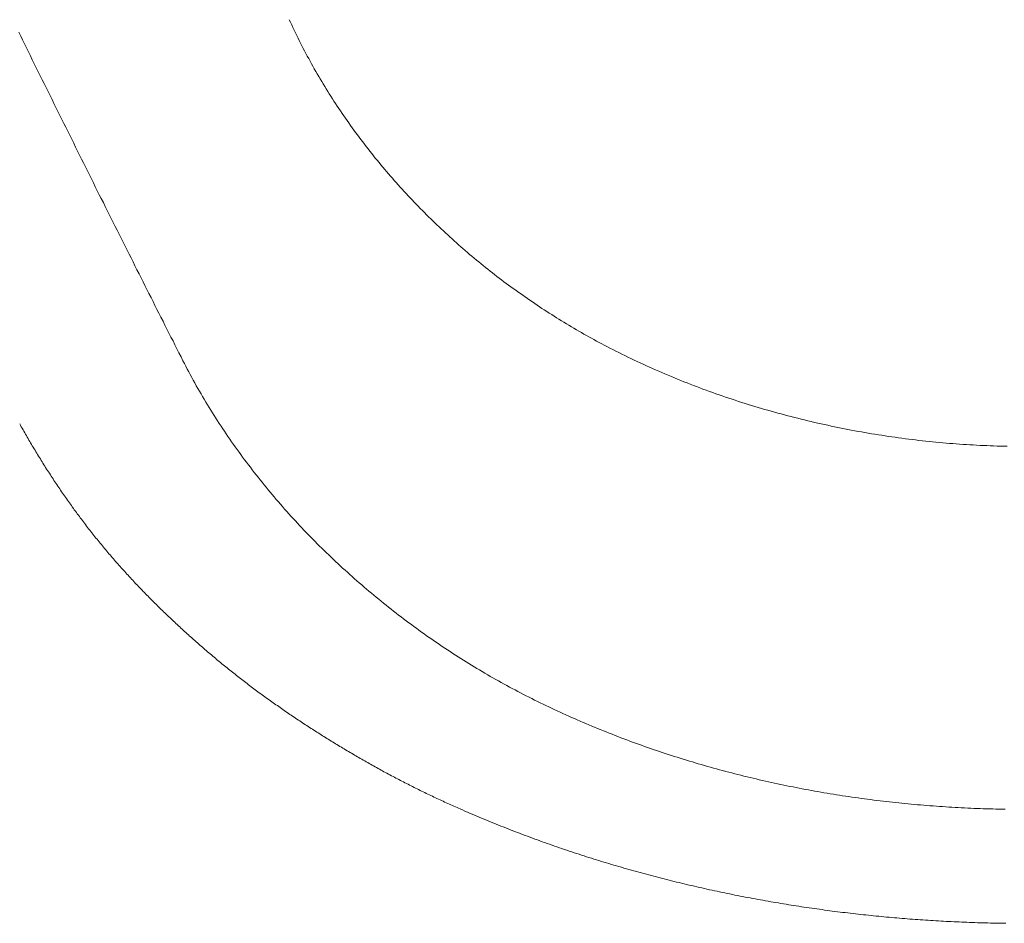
# Model space of a CAD drawing. Header units: millimetres. Extents: x -2274 to 12297, y -16157 to 26321.
# Tile 232 of 256: x -492 to -485, y -857 to -851. Entities that reach past the tile are written whole.
import ezdxf

# ---------------------------------------------------------------- set-up
doc = ezdxf.new("R2010")
doc.units = ezdxf.units.MM

msp = doc.modelspace()

# ---------------------------------------------------------------- linework, layer by layer
at = {"color": 253, "lineweight": 13}
for points in [[(-487.8695, -853.1837, 0), (-487.8865, -853.1748, 0), (-487.9025, -853.1658, 0), (-487.9195, -853.1568, 0), (-487.9365, -853.1477, 0), (-487.9535, -853.1385, 0), (-487.9705, -853.1293, 0), (-487.9865, -853.1201, 0), (-488.0035, -853.1107, 0), (-488.0205, -853.1013, 0), (-488.0365, -853.0919, 0), (-488.0535, -853.0823, 0), (-488.0695, -853.0728, 0), (-488.0865, -853.0631, 0), (-488.1025, -853.0534, 0), (-488.1195, -853.0437, 0), (-488.1355, -853.0338, 0), (-488.1515, -853.0239, 0), (-488.1685, -853.014, 0), (-488.1845, -853.004, 0), (-488.2005, -852.9939, 0), (-488.2165, -852.9837, 0), (-488.2325, -852.9735, 0), (-488.2495, -852.9632, 0), (-488.2655, -852.9529, 0), (-488.2815, -852.9425, 0), (-488.2975, -852.9321, 0), (-488.3135, -852.9215, 0), (-488.3295, -852.9109, 0), (-488.3445, -852.9003, 0), (-488.3605, -852.8896, 0), (-488.3765, -852.8788, 0), (-488.3925, -852.8679, 0), (-488.4085, -852.857, 0), (-488.4235, -852.846, 0), (-488.4395, -852.835, 0), (-488.4555, -852.8239, 0), (-488.4705, -852.8127, 0), (-488.4865, -852.8015, 0), (-488.5015, -852.7902, 0), (-488.5175, -852.7788, 0), (-488.5325, -852.7674, 0), (-488.5485, -852.7559, 0), (-488.5635, -852.7443, 0), (-488.5785, -852.7327, 0), (-488.5945, -852.721, 0), (-488.6095, -852.7092, 0), (-488.6245, -852.6974, 0), (-488.6395, -852.6855, 0), (-488.6545, -852.6735, 0), (-488.6695, -852.6615, 0), (-488.6845, -852.6494, 0), (-488.6995, -852.6372, 0), (-488.7145, -852.625, 0), (-488.7295, -852.6128, 0), (-488.7445, -852.6004, 0), (-488.7595, -852.588, 0), (-488.7745, -852.5756, 0), (-488.7885, -852.563, 0), (-488.8035, -852.5504, 0), (-488.8185, -852.5378, 0), (-488.8325, -852.5251, 0), (-488.8475, -852.5123, 0), (-488.8615, -852.4995, 0), (-488.8765, -852.4866, 0), (-488.8905, -852.4736, 0), (-488.9055, -852.4606, 0), (-488.9195, -852.4476, 0), (-488.9335, -852.4344, 0), (-488.9475, -852.4212, 0), (-488.9615, -852.408, 0), (-488.9755, -852.3947, 0), (-488.9905, -852.3813, 0), (-489.0045, -852.3679, 0), (-489.0175, -852.3544, 0), (-489.0315, -852.3409, 0), (-489.0455, -852.3273, 0), (-489.0595, -852.3136, 0), (-489.0735, -852.2999, 0), (-489.0865, -852.2862, 0), (-489.1005, -852.2723, 0), (-489.1135, -852.2585, 0), (-489.1275, -852.2445, 0), (-489.1405, -852.2305, 0), (-489.1545, -852.2165, 0), (-489.1675, -852.2024, 0), (-489.1805, -852.1883, 0), (-489.1945, -852.174, 0), (-489.2075, -852.1598, 0), (-489.2205, -852.1455, 0), (-489.2335, -852.1311, 0), (-489.2465, -852.1167, 0), (-489.2595, -852.1022, 0), (-489.2725, -852.0877, 0), (-489.2845, -852.0731, 0), (-489.2975, -852.0585, 0), (-489.3105, -852.0438, 0), (-489.3225, -852.0291, 0), (-489.3355, -852.0143, 0), (-489.3475, -851.9995, 0), (-489.3605, -851.9846, 0), (-489.3725, -851.9696, 0), (-489.3855, -851.9547, 0), (-489.3975, -851.9396, 0), (-489.4095, -851.9245, 0), (-489.4215, -851.9094, 0), (-489.4335, -851.8942, 0), (-489.4455, -851.879, 0), (-489.4575, -851.8637, 0), (-489.4695, -851.8484, 0), (-489.4805, -851.833, 0), (-489.4925, -851.8176, 0), (-489.5045, -851.8021, 0), (-489.5155, -851.7866, 0), (-489.5275, -851.771, 0), (-489.5385, -851.7554, 0), (-489.5505, -851.7397, 0), (-489.5615, -851.724, 0), (-489.5725, -851.7083, 0), (-489.5835, -851.6925, 0), (-489.5945, -851.6767, 0), (-489.6055, -851.6608, 0), (-489.6165, -851.6448, 0), (-489.6275, -851.6289, 0), (-489.6385, -851.6128, 0), (-489.6485, -851.5968, 0), (-489.6595, -851.5807, 0), (-489.6705, -851.5645, 0), (-489.6805, -851.5483, 0), (-489.6905, -851.5321, 0), (-489.7015, -851.5158, 0), (-489.7115, -851.4995, 0), (-489.7215, -851.4831, 0), (-489.7315, -851.4667, 0), (-489.7415, -851.4503, 0), (-489.7515, -851.4338, 0), (-489.7615, -851.4172, 0), (-489.7715, -851.4007, 0), (-489.7805, -851.3841, 0), (-489.7905, -851.3674, 0), (-489.8005, -851.3507, 0), (-489.8095, -851.334, 0), (-489.8185, -851.3172, 0), (-489.8285, -851.3004, 0), (-489.8375, -851.2836, 0), (-489.8465, -851.2667, 0), (-489.8555, -851.2498, 0), (-489.8645, -851.2328, 0), (-489.8735, -851.2158, 0), (-489.8825, -851.1988, 0), (-489.8905, -851.1817, 0), (-489.8995, -851.1646, 0), (-489.9075, -851.1474, 0), (-489.9165, -851.1302, 0), (-489.9245, -851.113, 0), (-489.9325, -851.0958, 0), (-489.9415, -851.0785, 0), (-489.9495, -851.0611, 0), (-489.9575, -851.0438, 0), (-489.9655, -851.0264, 0)], [(-491.7525, -851.1079, 0), (-491.7395, -851.1342, 0), (-491.7265, -851.1604, 0), (-491.7135, -851.1866, 0), (-491.7005, -851.2128, 0), (-491.6875, -851.2391, 0), (-491.6745, -851.2653, 0), (-491.6625, -851.2915, 0), (-491.6495, -851.3177, 0), (-491.6365, -851.3439, 0), (-491.6235, -851.3701, 0), (-491.6105, -851.3963, 0), (-491.5975, -851.4225, 0), (-491.5845, -851.4487, 0), (-491.5715, -851.4749, 0), (-491.5585, -851.5011, 0), (-491.5455, -851.5273, 0), (-491.5325, -851.5535, 0), (-491.5195, -851.5797, 0), (-491.5065, -851.6059, 0), (-491.4935, -851.6321, 0), (-491.4805, -851.6583, 0), (-491.4675, -851.6844, 0), (-491.4545, -851.7106, 0), (-491.4415, -851.7368, 0), (-491.4285, -851.763, 0), (-491.4155, -851.7892, 0), (-491.4025, -851.8153, 0), (-491.3895, -851.8415, 0), (-491.3765, -851.8677, 0), (-491.3635, -851.8938, 0), (-491.3505, -851.92, 0), (-491.3375, -851.9461, 0), (-491.3245, -851.9723, 0), (-491.3115, -851.9985, 0), (-491.2985, -852.0246, 0), (-491.2855, -852.0508, 0), (-491.2725, -852.0769, 0), (-491.2595, -852.1031, 0), (-491.2465, -852.1292, 0), (-491.2335, -852.1554, 0), (-491.2205, -852.1815, 0), (-491.2075, -852.2076, 0), (-491.1935, -852.2338, 0), (-491.1805, -852.2599, 0), (-491.1675, -852.286, 0), (-491.1545, -852.3122, 0), (-491.1415, -852.3383, 0), (-491.1285, -852.3644, 0), (-491.1155, -852.3906, 0), (-491.1025, -852.4167, 0), (-491.0895, -852.4428, 0), (-491.0765, -852.4689, 0), (-491.0625, -852.495, 0), (-491.0495, -852.5212, 0), (-491.0365, -852.5473, 0), (-491.0235, -852.5734, 0), (-491.0105, -852.5995, 0), (-490.9975, -852.6256, 0), (-490.9845, -852.6517, 0), (-490.9715, -852.6778, 0), (-490.9575, -852.7039, 0), (-490.9445, -852.73, 0), (-490.9315, -852.7561, 0), (-490.9185, -852.7822, 0), (-490.9055, -852.8083, 0), (-490.8925, -852.8344, 0), (-490.8785, -852.8605, 0), (-490.8655, -852.8866, 0), (-490.8525, -852.9127, 0), (-490.8395, -852.9387, 0), (-490.8265, -852.9648, 0), (-490.8135, -852.9909, 0), (-490.7995, -853.017, 0), (-490.7865, -853.0431, 0), (-490.7735, -853.0691, 0), (-490.7605, -853.0952, 0), (-490.7475, -853.1213, 0), (-490.7335, -853.1474, 0), (-490.7205, -853.1734, 0), (-490.7075, -853.1995, 0), (-490.6945, -853.2256, 0), (-490.6805, -853.2516, 0), (-490.6675, -853.2777, 0)], [(-485.2245, -853.8423, 0), (-485.2465, -853.8418, 0), (-485.2695, -853.8413, 0), (-485.2915, -853.8407, 0), (-485.3145, -853.84, 0), (-485.3365, -853.8392, 0), (-485.3585, -853.8383, 0), (-485.3815, -853.8373, 0), (-485.4035, -853.8363, 0), (-485.4265, -853.8352, 0), (-485.4485, -853.834, 0), (-485.4705, -853.8327, 0), (-485.4935, -853.8313, 0), (-485.5155, -853.8298, 0), (-485.5385, -853.8283, 0), (-485.5605, -853.8267, 0), (-485.5835, -853.825, 0), (-485.6055, -853.8232, 0), (-485.6275, -853.8213, 0), (-485.6505, -853.8194, 0), (-485.6725, -853.8173, 0), (-485.6955, -853.8152, 0), (-485.7175, -853.813, 0), (-485.7405, -853.8108, 0), (-485.7625, -853.8084, 0), (-485.7845, -853.8059, 0), (-485.8075, -853.8034, 0), (-485.8295, -853.8008, 0), (-485.8525, -853.7981, 0), (-485.8745, -853.7953, 0), (-485.8965, -853.7925, 0), (-485.9195, -853.7895, 0), (-485.9415, -853.7865, 0), (-485.9645, -853.7834, 0), (-485.9865, -853.7802, 0), (-486.0085, -853.777, 0), (-486.0315, -853.7736, 0), (-486.0535, -853.7702, 0), (-486.0755, -853.7667, 0), (-486.0985, -853.7631, 0), (-486.1205, -853.7594, 0), (-486.1425, -853.7557, 0), (-486.1655, -853.7518, 0), (-486.1875, -853.7479, 0), (-486.2095, -853.7439, 0), (-486.2315, -853.7398, 0), (-486.2545, -853.7356, 0), (-486.2765, -853.7314, 0), (-486.2985, -853.7271, 0), (-486.3205, -853.7227, 0), (-486.3425, -853.7182, 0), (-486.3655, -853.7136, 0), (-486.3875, -853.7089, 0), (-486.4095, -853.7042, 0), (-486.4315, -853.6994, 0), (-486.4535, -853.6945, 0), (-486.4755, -853.6895, 0), (-486.4975, -853.6845, 0), (-486.5195, -853.6793, 0), (-486.5415, -853.6741, 0), (-486.5635, -853.6688, 0), (-486.5855, -853.6634, 0), (-486.6075, -853.6579, 0), (-486.6295, -853.6524, 0), (-486.6515, -853.6468, 0), (-486.6735, -853.6411, 0), (-486.6955, -853.6353, 0), (-486.7175, -853.6294, 0), (-486.7395, -853.6235, 0), (-486.7605, -853.6174, 0), (-486.7825, -853.6113, 0), (-486.8045, -853.6051, 0), (-486.8265, -853.5989, 0), (-486.8475, -853.5925, 0), (-486.8695, -853.5861, 0), (-486.8915, -853.5796, 0), (-486.9125, -853.573, 0), (-486.9345, -853.5663, 0), (-486.9555, -853.5596, 0), (-486.9775, -853.5527, 0), (-486.9995, -853.5458, 0), (-487.0205, -853.5388, 0), (-487.0415, -853.5318, 0), (-487.0635, -853.5246, 0), (-487.0845, -853.5174, 0), (-487.1065, -853.5101, 0), (-487.1275, -853.5027, 0), (-487.1485, -853.4952, 0), (-487.1695, -853.4876, 0), (-487.1915, -853.48, 0), (-487.2125, -853.4723, 0), (-487.2335, -853.4645, 0), (-487.2545, -853.4566, 0), (-487.2755, -853.4487, 0), (-487.2965, -853.4407, 0), (-487.3175, -853.4325, 0), (-487.3385, -853.4244, 0), (-487.3595, -853.4161, 0), (-487.3805, -853.4077, 0), (-487.4015, -853.3993, 0), (-487.4225, -853.3908, 0), (-487.4425, -853.3822, 0), (-487.4635, -853.3736, 0), (-487.4845, -853.3648, 0), (-487.5055, -853.356, 0), (-487.5255, -853.3471, 0), (-487.5465, -853.3381, 0), (-487.5665, -853.329, 0), (-487.5875, -853.3199, 0), (-487.6075, -853.3107, 0), (-487.6285, -853.3014, 0), (-487.6485, -853.292, 0), (-487.6685, -853.2826, 0), (-487.6885, -853.273, 0), (-487.7095, -853.2634, 0), (-487.7295, -853.2537, 0), (-487.7495, -853.2439, 0), (-487.7695, -853.2341, 0), (-487.7895, -853.2242, 0), (-487.8095, -853.2142, 0), (-487.8295, -853.2041, 0), (-487.8495, -853.1939, 0), (-487.8695, -853.1837, 0)], [(-488.3085, -855.536, 0), (-488.3275, -855.5269, 0), (-488.3455, -855.5177, 0), (-488.3645, -855.5084, 0), (-488.3825, -855.4991, 0), (-488.4015, -855.4897, 0), (-488.4195, -855.4803, 0), (-488.4385, -855.4707, 0), (-488.4565, -855.4611, 0), (-488.4745, -855.4514, 0), (-488.4935, -855.4417, 0), (-488.5115, -855.4319, 0), (-488.5295, -855.422, 0), (-488.5475, -855.412, 0), (-488.5655, -855.402, 0), (-488.5835, -855.3919, 0), (-488.6025, -855.3817, 0), (-488.6205, -855.3715, 0), (-488.6385, -855.3612, 0), (-488.6555, -855.3508, 0), (-488.6735, -855.3403, 0), (-488.6915, -855.3298, 0), (-488.7095, -855.3192, 0), (-488.7275, -855.3086, 0), (-488.7455, -855.2978, 0), (-488.7625, -855.287, 0), (-488.7805, -855.2762, 0), (-488.7985, -855.2652, 0), (-488.8155, -855.2542, 0), (-488.8335, -855.2432, 0), (-488.8505, -855.232, 0), (-488.8685, -855.2208, 0), (-488.8855, -855.2095, 0), (-488.9035, -855.1982, 0), (-488.9205, -855.1867, 0), (-488.9375, -855.1752, 0), (-488.9555, -855.1637, 0), (-488.9725, -855.1521, 0), (-488.9895, -855.1404, 0), (-489.0065, -855.1286, 0), (-489.0245, -855.1168, 0), (-489.0415, -855.1049, 0), (-489.0585, -855.0929, 0), (-489.0755, -855.0808, 0), (-489.0925, -855.0687, 0), (-489.1095, -855.0565, 0), (-489.1265, -855.0443, 0), (-489.1435, -855.032, 0), (-489.1595, -855.0196, 0), (-489.1765, -855.0071, 0), (-489.1935, -854.9946, 0), (-489.2105, -854.982, 0), (-489.2265, -854.9694, 0), (-489.2435, -854.9567, 0), (-489.2605, -854.9439, 0), (-489.2765, -854.931, 0), (-489.2935, -854.9181, 0), (-489.3095, -854.9051, 0), (-489.3255, -854.8921, 0), (-489.3425, -854.879, 0), (-489.3585, -854.8658, 0), (-489.3745, -854.8525, 0), (-489.3915, -854.8392, 0), (-489.4075, -854.8259, 0), (-489.4235, -854.8124, 0), (-489.4395, -854.7989, 0), (-489.4555, -854.7854, 0), (-489.4715, -854.7717, 0), (-489.4875, -854.758, 0), (-489.5035, -854.7443, 0), (-489.5195, -854.7305, 0), (-489.5345, -854.7166, 0), (-489.5505, -854.7026, 0), (-489.5665, -854.6886, 0), (-489.5815, -854.6746, 0), (-489.5975, -854.6604, 0), (-489.6135, -854.6463, 0), (-489.6285, -854.632, 0), (-489.6435, -854.6177, 0), (-489.6595, -854.6033, 0), (-489.6745, -854.5889, 0), (-489.6895, -854.5744, 0), (-489.7045, -854.5598, 0), (-489.7205, -854.5452, 0), (-489.7355, -854.5306, 0), (-489.7505, -854.5158, 0), (-489.7655, -854.501, 0), (-489.7805, -854.4862, 0), (-489.7945, -854.4713, 0), (-489.8095, -854.4563, 0), (-489.8245, -854.4413, 0), (-489.8395, -854.4262, 0), (-489.8535, -854.4111, 0), (-489.8685, -854.3959, 0), (-489.8825, -854.3806, 0), (-489.8975, -854.3653, 0), (-489.9115, -854.35, 0), (-489.9255, -854.3345, 0), (-489.9395, -854.3191, 0), (-489.9545, -854.3035, 0), (-489.9685, -854.2879, 0), (-489.9825, -854.2723, 0), (-489.9965, -854.2566, 0), (-490.0105, -854.2408, 0), (-490.0235, -854.225, 0), (-490.0375, -854.2091, 0), (-490.0515, -854.1932, 0), (-490.0645, -854.1772, 0), (-490.0785, -854.1612, 0), (-490.0915, -854.1451, 0), (-490.1055, -854.129, 0), (-490.1185, -854.1128, 0), (-490.1315, -854.0966, 0), (-490.1455, -854.0803, 0), (-490.1585, -854.0639, 0), (-490.1715, -854.0475, 0), (-490.1845, -854.0311, 0), (-490.1975, -854.0146, 0), (-490.2105, -853.998, 0), (-490.2225, -853.9814, 0), (-490.2355, -853.9648, 0), (-490.2485, -853.948, 0), (-490.2605, -853.9313, 0), (-490.2735, -853.9145, 0), (-490.2855, -853.8976, 0), (-490.2975, -853.8807, 0), (-490.3105, -853.8637, 0), (-490.3225, -853.8467, 0), (-490.3345, -853.8297, 0), (-490.3465, -853.8126, 0), (-490.3585, -853.7954, 0), (-490.3705, -853.7782, 0), (-490.3815, -853.761, 0), (-490.3935, -853.7437, 0), (-490.4055, -853.7263, 0), (-490.4165, -853.7089, 0), (-490.4285, -853.6915, 0), (-490.4395, -853.674, 0), (-490.4505, -853.6564, 0), (-490.4625, -853.6389, 0), (-490.4735, -853.6212, 0), (-490.4845, -853.6035, 0), (-490.4955, -853.5858, 0), (-490.5055, -853.5681, 0), (-490.5165, -853.5502, 0), (-490.5275, -853.5324, 0), (-490.5385, -853.5145, 0), (-490.5485, -853.4965, 0), (-490.5585, -853.4785, 0), (-490.5695, -853.4605, 0), (-490.5795, -853.4424, 0), (-490.5895, -853.4243, 0), (-490.5995, -853.4061, 0), (-490.6095, -853.3879, 0), (-490.6195, -853.3696, 0), (-490.6295, -853.3513, 0), (-490.6395, -853.333, 0), (-490.6485, -853.3146, 0), (-490.6585, -853.2962, 0), (-490.6675, -853.2777, 0)], [(-491.7455, -853.6941, 0), (-491.7405, -853.7039, 0), (-491.7355, -853.7137, 0), (-491.7295, -853.7234, 0), (-491.7235, -853.7332, 0), (-491.7185, -853.7429, 0), (-491.7125, -853.7527, 0), (-491.7075, -853.7624, 0), (-491.7015, -853.7721, 0), (-491.6965, -853.7818, 0), (-491.6905, -853.7915, 0), (-491.6845, -853.8012, 0), (-491.6795, -853.8108, 0), (-491.6735, -853.8205, 0), (-491.6675, -853.8302, 0), (-491.6625, -853.8398, 0), (-491.6565, -853.8494, 0), (-491.6505, -853.8591, 0), (-491.6445, -853.8687, 0), (-491.6395, -853.8783, 0), (-491.6335, -853.8878, 0), (-491.6275, -853.8974, 0), (-491.6215, -853.907, 0), (-491.6155, -853.9165, 0), (-491.6095, -853.9261, 0), (-491.6035, -853.9356, 0), (-491.5985, -853.9451, 0), (-491.5925, -853.9546, 0), (-491.5865, -853.9641, 0), (-491.5805, -853.9736, 0), (-491.5745, -853.9831, 0), (-491.5685, -853.9926, 0), (-491.5625, -854.002, 0), (-491.5565, -854.0114, 0), (-491.5495, -854.0209, 0), (-491.5435, -854.0303, 0), (-491.5375, -854.0397, 0), (-491.5315, -854.0491, 0), (-491.5255, -854.0584, 0), (-491.5195, -854.0678, 0), (-491.5135, -854.0771, 0), (-491.5065, -854.0865, 0), (-491.5005, -854.0958, 0), (-491.4945, -854.1051, 0), (-491.4885, -854.1144, 0), (-491.4815, -854.1237, 0), (-491.4755, -854.133, 0), (-491.4695, -854.1422, 0), (-491.4625, -854.1514, 0), (-491.4565, -854.1607, 0), (-491.4505, -854.1699, 0), (-491.4435, -854.1791, 0), (-491.4375, -854.1883, 0), (-491.4305, -854.1974, 0), (-491.4245, -854.2066, 0), (-491.4175, -854.2157, 0), (-491.4115, -854.2249, 0), (-491.4045, -854.234, 0), (-491.3985, -854.2431, 0), (-491.3915, -854.2522, 0), (-491.3855, -854.2612, 0), (-491.3785, -854.2703, 0), (-491.3715, -854.2793, 0), (-491.3655, -854.2883, 0), (-491.3585, -854.2973, 0), (-491.3515, -854.3063, 0), (-491.3455, -854.3153, 0), (-491.3385, -854.3243, 0), (-491.3315, -854.3332, 0), (-491.3245, -854.3421, 0), (-491.3185, -854.351, 0), (-491.3115, -854.3599, 0), (-491.3045, -854.3688, 0), (-491.2975, -854.3777, 0), (-491.2905, -854.3865, 0), (-491.2835, -854.3954, 0), (-491.2765, -854.4042, 0), (-491.2695, -854.413, 0), (-491.2635, -854.4218, 0), (-491.2565, -854.4305, 0), (-491.2495, -854.4393, 0), (-491.2425, -854.448, 0), (-491.2345, -854.4567, 0), (-491.2275, -854.4654, 0), (-491.2205, -854.4741, 0), (-491.2135, -854.4828, 0), (-491.2065, -854.4914, 0), (-491.1995, -854.5001, 0), (-491.1925, -854.5087, 0), (-491.1855, -854.5173, 0), (-491.1775, -854.5259, 0), (-491.1705, -854.5345, 0), (-491.1635, -854.543, 0), (-491.1565, -854.5516, 0), (-491.1485, -854.5601, 0), (-491.1415, -854.5686, 0), (-491.1345, -854.5771, 0), (-491.1265, -854.5856, 0), (-491.1195, -854.5941, 0), (-491.1125, -854.6025, 0), (-491.1045, -854.6109, 0), (-491.0975, -854.6193, 0), (-491.0905, -854.6277, 0), (-491.0825, -854.6361, 0), (-491.0755, -854.6445, 0), (-491.0675, -854.6528, 0), (-491.0605, -854.6612, 0), (-491.0525, -854.6695, 0), (-491.0455, -854.6778, 0), (-491.0375, -854.6861, 0), (-491.0305, -854.6944, 0), (-491.0225, -854.7026, 0), (-491.0145, -854.7108, 0), (-491.0075, -854.7191, 0), (-490.9995, -854.7273, 0), (-490.9915, -854.7355, 0), (-490.9845, -854.7436, 0), (-490.9765, -854.7518, 0), (-490.9685, -854.7599, 0), (-490.9615, -854.7681, 0), (-490.9535, -854.7762, 0), (-490.9455, -854.7843, 0), (-490.9375, -854.7923, 0), (-490.9305, -854.8004, 0), (-490.9225, -854.8084, 0), (-490.9145, -854.8165, 0), (-490.9065, -854.8245, 0), (-490.8985, -854.8325, 0), (-490.8905, -854.8404, 0), (-490.8835, -854.8484, 0), (-490.8755, -854.8564, 0), (-490.8675, -854.8643, 0), (-490.8595, -854.8722, 0), (-490.8515, -854.8801, 0), (-490.8435, -854.888, 0), (-490.8355, -854.8959, 0), (-490.8275, -854.9037, 0), (-490.8195, -854.9115, 0), (-490.8115, -854.9194, 0), (-490.8035, -854.9272, 0), (-490.7955, -854.935, 0), (-490.7875, -854.9427, 0), (-490.7795, -854.9505, 0), (-490.7715, -854.9582, 0), (-490.7635, -854.966, 0), (-490.7545, -854.9737, 0), (-490.7465, -854.9814, 0), (-490.7385, -854.9891, 0), (-490.7305, -854.9967, 0), (-490.7225, -855.0044, 0), (-490.7145, -855.012, 0), (-490.7055, -855.0196, 0), (-490.6975, -855.0273, 0), (-490.6895, -855.0349, 0), (-490.6815, -855.0424, 0), (-490.6725, -855.05, 0), (-490.6645, -855.0576, 0), (-490.6565, -855.0651, 0), (-490.6485, -855.0726, 0), (-490.6395, -855.0801, 0), (-490.6315, -855.0876, 0), (-490.6235, -855.0951, 0), (-490.6145, -855.1026, 0), (-490.6065, -855.1101, 0), (-490.5985, -855.1175, 0), (-490.5895, -855.1249, 0), (-490.5815, -855.1324, 0), (-490.5725, -855.1398, 0), (-490.5645, -855.1472, 0), (-490.5565, -855.1545, 0), (-490.5475, -855.1619, 0), (-490.5395, -855.1692, 0), (-490.5305, -855.1766, 0), (-490.5225, -855.1839, 0), (-490.5135, -855.1912, 0), (-490.5055, -855.1985, 0), (-490.4965, -855.2057, 0), (-490.4885, -855.213, 0), (-490.4795, -855.2202, 0), (-490.4715, -855.2275, 0), (-490.4625, -855.2347, 0), (-490.4535, -855.2419, 0), (-490.4455, -855.249, 0), (-490.4365, -855.2562, 0), (-490.4285, -855.2633, 0), (-490.4195, -855.2705, 0), (-490.4105, -855.2776, 0), (-490.4025, -855.2847, 0), (-490.3935, -855.2918, 0), (-490.3845, -855.2988, 0), (-490.3755, -855.3059, 0), (-490.3675, -855.3129, 0), (-490.3585, -855.3199, 0), (-490.3495, -855.3269, 0), (-490.3415, -855.3339, 0), (-490.3325, -855.3408, 0), (-490.3235, -855.3478, 0), (-490.3145, -855.3547, 0), (-490.3055, -855.3616, 0), (-490.2975, -855.3685, 0), (-490.2885, -855.3754, 0), (-490.2795, -855.3822, 0), (-490.2705, -855.3891, 0), (-490.2615, -855.3959, 0), (-490.2525, -855.4027, 0), (-490.2435, -855.4095, 0), (-490.2345, -855.4163, 0), (-490.2255, -855.423, 0), (-490.2165, -855.4298, 0), (-490.2075, -855.4365, 0), (-490.1995, -855.4432, 0), (-490.1905, -855.4499, 0), (-490.1815, -855.4566, 0), (-490.1725, -855.4632, 0), (-490.1635, -855.4699, 0), (-490.1535, -855.4765, 0), (-490.1445, -855.4831, 0), (-490.1355, -855.4897, 0), (-490.1265, -855.4963, 0), (-490.1175, -855.5029, 0), (-490.1085, -855.5094, 0), (-490.0995, -855.5159, 0), (-490.0905, -855.5224, 0), (-490.0815, -855.5289, 0), (-490.0725, -855.5354, 0), (-490.0635, -855.5419, 0), (-490.0535, -855.5484, 0), (-490.0445, -855.5548, 0), (-490.0355, -855.5612, 0), (-490.0265, -855.5676, 0), (-490.0175, -855.574, 0), (-490.0075, -855.5804, 0), (-489.9985, -855.5868, 0), (-489.9895, -855.5931, 0), (-489.9805, -855.5994, 0), (-489.9705, -855.6058, 0), (-489.9615, -855.6121, 0), (-489.9525, -855.6183, 0), (-489.9435, -855.6246, 0), (-489.9335, -855.6309, 0), (-489.9245, -855.6371, 0), (-489.9155, -855.6433, 0), (-489.9055, -855.6496, 0), (-489.8965, -855.6558, 0), (-489.8875, -855.6619, 0), (-489.8775, -855.6681, 0), (-489.8685, -855.6743, 0), (-489.8595, -855.6804, 0), (-489.8495, -855.6865, 0), (-489.8405, -855.6927, 0), (-489.8315, -855.6988, 0), (-489.8215, -855.7048, 0), (-489.8125, -855.7109, 0), (-489.8025, -855.717, 0), (-489.7935, -855.723, 0), (-489.7835, -855.729, 0), (-489.7745, -855.735, 0), (-489.7645, -855.741, 0), (-489.7555, -855.747, 0), (-489.7465, -855.753, 0), (-489.7365, -855.7589, 0), (-489.7275, -855.7649, 0), (-489.7175, -855.7708, 0), (-489.7085, -855.7767, 0), (-489.6985, -855.7826, 0), (-489.6885, -855.7885, 0), (-489.6795, -855.7943, 0), (-489.6695, -855.8002, 0), (-489.6605, -855.806, 0), (-489.6505, -855.8118, 0), (-489.6415, -855.8177, 0), (-489.6315, -855.8235, 0), (-489.6215, -855.8292, 0), (-489.6125, -855.835, 0), (-489.6025, -855.8407, 0), (-489.5935, -855.8465, 0), (-489.5835, -855.8522, 0), (-489.5735, -855.8579, 0), (-489.5645, -855.8636, 0), (-489.5545, -855.8693, 0), (-489.5445, -855.875, 0), (-489.5355, -855.8806, 0), (-489.5255, -855.8863, 0), (-489.5155, -855.8919, 0), (-489.5065, -855.8975, 0), (-489.4965, -855.9031, 0), (-489.4865, -855.9087, 0), (-489.4775, -855.9142, 0), (-489.4675, -855.9198, 0), (-489.4575, -855.9253, 0), (-489.4475, -855.9308, 0), (-489.4385, -855.9363, 0), (-489.4285, -855.9418, 0), (-489.4185, -855.9473, 0), (-489.4085, -855.9528, 0), (-489.3995, -855.9582, 0), (-489.3895, -855.9637, 0), (-489.3795, -855.9691, 0), (-489.3695, -855.9745, 0), (-489.3595, -855.9799, 0), (-489.3495, -855.9852, 0), (-489.3405, -855.9906, 0), (-489.3305, -855.9959, 0), (-489.3205, -856.0012, 0), (-489.3105, -856.0066, 0), (-489.3005, -856.0118, 0), (-489.2905, -856.0171, 0), (-489.2805, -856.0224, 0), (-489.2715, -856.0276, 0), (-489.2615, -856.0328, 0), (-489.2515, -856.038, 0), (-489.2415, -856.0432, 0), (-489.2315, -856.0484, 0), (-489.2215, -856.0536, 0), (-489.2115, -856.0587, 0), (-489.2015, -856.0638, 0), (-489.1915, -856.0689, 0), (-489.1815, -856.074, 0), (-489.1715, -856.0791, 0), (-489.1615, -856.0842, 0), (-489.1515, -856.0892, 0), (-489.1415, -856.0942, 0), (-489.1315, -856.0992, 0), (-489.1215, -856.1042, 0), (-489.1115, -856.1092, 0), (-489.1015, -856.1141, 0), (-489.0915, -856.1191, 0), (-489.0815, -856.124, 0), (-489.0715, -856.1289, 0), (-489.0615, -856.1338, 0), (-489.0505, -856.1386, 0), (-489.0405, -856.1435, 0), (-489.0305, -856.1483, 0), (-489.0205, -856.1531, 0), (-489.0105, -856.1579, 0), (-489.0005, -856.1627, 0), (-488.9905, -856.1674, 0), (-488.9805, -856.1722, 0), (-488.9695, -856.1769, 0), (-488.9595, -856.1816, 0), (-488.9495, -856.1863, 0), (-488.9395, -856.1909, 0), (-488.9295, -856.1956, 0), (-488.9185, -856.2002, 0), (-488.9085, -856.2048, 0), (-488.8985, -856.2094, 0), (-488.8885, -856.2139, 0), (-488.8785, -856.2185, 0), (-488.8675, -856.223, 0), (-488.8575, -856.2275, 0), (-488.8475, -856.232, 0), (-488.8375, -856.2365, 0)], [(-488.3085, -855.536, 0), (-488.2895, -855.5451, 0), (-488.2715, -855.554, 0), (-488.2525, -855.5629, 0), (-488.2335, -855.5718, 0), (-488.2155, -855.5806, 0), (-488.1965, -855.5893, 0), (-488.1775, -855.598, 0), (-488.1585, -855.6066, 0), (-488.1395, -855.6152, 0), (-488.1205, -855.6237, 0), (-488.1015, -855.6321, 0), (-488.0825, -855.6405, 0), (-488.0635, -855.6488, 0), (-488.0445, -855.657, 0), (-488.0255, -855.6652, 0), (-488.0065, -855.6734, 0), (-487.9875, -855.6814, 0), (-487.9685, -855.6894, 0), (-487.9495, -855.6974, 0), (-487.9305, -855.7053, 0), (-487.9115, -855.7131, 0), (-487.8915, -855.7209, 0), (-487.8725, -855.7286, 0), (-487.8535, -855.7362, 0), (-487.8335, -855.7438, 0), (-487.8145, -855.7514, 0), (-487.7955, -855.7588, 0), (-487.7755, -855.7663, 0), (-487.7565, -855.7736, 0), (-487.7375, -855.7809, 0), (-487.7175, -855.7881, 0), (-487.6985, -855.7953, 0), (-487.6785, -855.8024, 0), (-487.6595, -855.8095, 0), (-487.6395, -855.8165, 0), (-487.6195, -855.8234, 0), (-487.6005, -855.8303, 0), (-487.5805, -855.8371, 0), (-487.5615, -855.8438, 0), (-487.5415, -855.8505, 0), (-487.5215, -855.8572, 0), (-487.5025, -855.8638, 0), (-487.4825, -855.8703, 0), (-487.4625, -855.8767, 0), (-487.4425, -855.8831, 0), (-487.4235, -855.8895, 0), (-487.4035, -855.8958, 0), (-487.3835, -855.902, 0), (-487.3635, -855.9082, 0), (-487.3435, -855.9143, 0), (-487.3235, -855.9203, 0), (-487.3035, -855.9263, 0), (-487.2845, -855.9323, 0), (-487.2645, -855.9381, 0), (-487.2445, -855.9439, 0), (-487.2245, -855.9497, 0), (-487.2045, -855.9554, 0), (-487.1845, -855.961, 0), (-487.1645, -855.9666, 0), (-487.1445, -855.9722, 0), (-487.1245, -855.9776, 0), (-487.1045, -855.983, 0), (-487.0835, -855.9884, 0), (-487.0635, -855.9937, 0), (-487.0435, -855.9989, 0), (-487.0235, -856.0041, 0), (-487.0035, -856.0092, 0), (-486.9835, -856.0143, 0), (-486.9635, -856.0193, 0), (-486.9425, -856.0242, 0), (-486.9225, -856.0291, 0), (-486.9025, -856.0339, 0), (-486.8825, -856.0387, 0), (-486.8625, -856.0434, 0), (-486.8415, -856.0481, 0), (-486.8215, -856.0527, 0), (-486.8015, -856.0572, 0), (-486.7805, -856.0617, 0), (-486.7605, -856.0661, 0), (-486.7405, -856.0705, 0), (-486.7205, -856.0748, 0), (-486.6995, -856.079, 0), (-486.6795, -856.0832, 0), (-486.6595, -856.0874, 0), (-486.6385, -856.0915, 0), (-486.6185, -856.0955, 0), (-486.5975, -856.0995, 0), (-486.5775, -856.1034, 0), (-486.5575, -856.1072, 0), (-486.5365, -856.111, 0), (-486.5165, -856.1148, 0), (-486.4955, -856.1184, 0), (-486.4755, -856.1221, 0), (-486.4545, -856.1256, 0), (-486.4345, -856.1292, 0), (-486.4135, -856.1326, 0), (-486.3935, -856.136, 0), (-486.3725, -856.1394, 0), (-486.3525, -856.1427, 0), (-486.3315, -856.1459, 0), (-486.3115, -856.1491, 0), (-486.2905, -856.1522, 0), (-486.2705, -856.1553, 0), (-486.2495, -856.1583, 0), (-486.2295, -856.1612, 0), (-486.2085, -856.1641, 0), (-486.1885, -856.167, 0), (-486.1675, -856.1698, 0), (-486.1465, -856.1725, 0), (-486.1265, -856.1752, 0), (-486.1055, -856.1778, 0), (-486.0855, -856.1804, 0), (-486.0645, -856.1829, 0), (-486.0435, -856.1853, 0), (-486.0235, -856.1877, 0), (-486.0025, -856.1901, 0), (-485.9825, -856.1923, 0), (-485.9615, -856.1946, 0), (-485.9405, -856.1968, 0), (-485.9205, -856.1989, 0), (-485.8995, -856.201, 0), (-485.8785, -856.203, 0), (-485.8585, -856.2049, 0), (-485.8375, -856.2068, 0), (-485.8165, -856.2087, 0), (-485.7965, -856.2105, 0), (-485.7755, -856.2122, 0), (-485.7545, -856.2139, 0), (-485.7345, -856.2155, 0), (-485.7135, -856.2171, 0), (-485.6925, -856.2186, 0), (-485.6725, -856.2201, 0), (-485.6515, -856.2215, 0), (-485.6305, -856.2229, 0), (-485.6095, -856.2242, 0), (-485.5895, -856.2254, 0), (-485.5685, -856.2266, 0), (-485.5475, -856.2278, 0), (-485.5275, -856.2289, 0), (-485.5065, -856.2299, 0), (-485.4855, -856.2309, 0), (-485.4655, -856.2318, 0), (-485.4445, -856.2327, 0), (-485.4235, -856.2335, 0), (-485.4025, -856.2343, 0), (-485.3825, -856.235, 0), (-485.3615, -856.2357, 0), (-485.3405, -856.2363, 0), (-485.3205, -856.2368, 0), (-485.2995, -856.2373, 0), (-485.2785, -856.2378, 0), (-485.2575, -856.2382, 0), (-485.2375, -856.2385, 0)], [(-488.8375, -856.2365, 0), (-488.8215, -856.2434, 0), (-488.8055, -856.2503, 0), (-488.7895, -856.2571, 0), (-488.7745, -856.2639, 0), (-488.7585, -856.2707, 0), (-488.7425, -856.2774, 0), (-488.7265, -856.2842, 0), (-488.7115, -856.2908, 0), (-488.6955, -856.2975, 0), (-488.6795, -856.3041, 0), (-488.6635, -856.3107, 0), (-488.6475, -856.3172, 0), (-488.6315, -856.3237, 0), (-488.6155, -856.3302, 0), (-488.5995, -856.3366, 0), (-488.5845, -856.3431, 0), (-488.5685, -856.3494, 0), (-488.5525, -856.3558, 0), (-488.5365, -856.3621, 0), (-488.5205, -856.3684, 0), (-488.5045, -856.3746, 0), (-488.4885, -856.3808, 0), (-488.4725, -856.387, 0), (-488.4565, -856.3932, 0), (-488.4405, -856.3993, 0), (-488.4245, -856.4053, 0), (-488.4085, -856.4114, 0), (-488.3915, -856.4174, 0), (-488.3755, -856.4234, 0), (-488.3595, -856.4293, 0), (-488.3435, -856.4353, 0), (-488.3275, -856.4411, 0), (-488.3115, -856.447, 0), (-488.2955, -856.4528, 0), (-488.2795, -856.4586, 0), (-488.2625, -856.4644, 0), (-488.2465, -856.4701, 0), (-488.2305, -856.4758, 0), (-488.2145, -856.4814, 0), (-488.1985, -856.487, 0), (-488.1815, -856.4926, 0), (-488.1655, -856.4982, 0), (-488.1495, -856.5037, 0), (-488.1335, -856.5092, 0), (-488.1165, -856.5147, 0), (-488.1005, -856.5201, 0), (-488.0845, -856.5255, 0), (-488.0675, -856.5309, 0), (-488.0515, -856.5362, 0), (-488.0355, -856.5415, 0), (-488.0185, -856.5468, 0), (-488.0025, -856.552, 0), (-487.9865, -856.5572, 0), (-487.9695, -856.5624, 0), (-487.9535, -856.5675, 0), (-487.9365, -856.5726, 0), (-487.9205, -856.5777, 0), (-487.9045, -856.5827, 0), (-487.8875, -856.5877, 0), (-487.8715, -856.5927, 0), (-487.8545, -856.5977, 0), (-487.8385, -856.6026, 0), (-487.8215, -856.6075, 0), (-487.8055, -856.6123, 0), (-487.7885, -856.6171, 0), (-487.7725, -856.6219, 0), (-487.7565, -856.6267, 0), (-487.7395, -856.6314, 0), (-487.7235, -856.6361, 0), (-487.7065, -856.6408, 0), (-487.6895, -856.6454, 0), (-487.6735, -856.65, 0), (-487.6565, -856.6545, 0), (-487.6405, -856.6591, 0), (-487.6235, -856.6636, 0), (-487.6075, -856.6681, 0), (-487.5905, -856.6725, 0), (-487.5745, -856.6769, 0), (-487.5575, -856.6813, 0), (-487.5405, -856.6856, 0), (-487.5245, -856.6899, 0), (-487.5075, -856.6942, 0), (-487.4905, -856.6985, 0), (-487.4745, -856.7027, 0), (-487.4575, -856.7069, 0), (-487.4415, -856.711, 0), (-487.4245, -856.7151, 0), (-487.4075, -856.7192, 0), (-487.3915, -856.7233, 0), (-487.3745, -856.7273, 0), (-487.3575, -856.7313, 0), (-487.3415, -856.7353, 0), (-487.3245, -856.7392, 0), (-487.3075, -856.7431, 0), (-487.2905, -856.747, 0), (-487.2745, -856.7508, 0), (-487.2575, -856.7547, 0), (-487.2405, -856.7584, 0), (-487.2245, -856.7622, 0), (-487.2075, -856.7659, 0), (-487.1905, -856.7696, 0), (-487.1735, -856.7733, 0), (-487.1565, -856.7769, 0), (-487.1405, -856.7805, 0), (-487.1235, -856.784, 0), (-487.1065, -856.7876, 0), (-487.0895, -856.7911, 0), (-487.0735, -856.7945, 0), (-487.0565, -856.798, 0), (-487.0395, -856.8014, 0), (-487.0225, -856.8048, 0), (-487.0055, -856.8081, 0), (-486.9885, -856.8114, 0), (-486.9725, -856.8147, 0), (-486.9555, -856.818, 0), (-486.9385, -856.8212, 0), (-486.9215, -856.8244, 0), (-486.9045, -856.8276, 0), (-486.8875, -856.8307, 0), (-486.8705, -856.8338, 0), (-486.8545, -856.8369, 0), (-486.8375, -856.8399, 0), (-486.8205, -856.8429, 0), (-486.8035, -856.8459, 0), (-486.7865, -856.8489, 0), (-486.7695, -856.8518, 0), (-486.7525, -856.8547, 0), (-486.7355, -856.8575, 0), (-486.7185, -856.8604, 0), (-486.7015, -856.8632, 0), (-486.6845, -856.8659, 0), (-486.6675, -856.8687, 0), (-486.6515, -856.8714, 0), (-486.6345, -856.8741, 0), (-486.6175, -856.8767, 0), (-486.6005, -856.8793, 0), (-486.5835, -856.8819, 0), (-486.5665, -856.8845, 0), (-486.5495, -856.887, 0), (-486.5325, -856.8895, 0), (-486.5155, -856.8919, 0), (-486.4985, -856.8944, 0), (-486.4815, -856.8968, 0), (-486.4645, -856.8992, 0), (-486.4475, -856.9015, 0), (-486.4305, -856.9038, 0), (-486.4135, -856.9061, 0), (-486.3965, -856.9083, 0), (-486.3795, -856.9106, 0), (-486.3625, -856.9128, 0), (-486.3455, -856.9149, 0), (-486.3285, -856.9171, 0), (-486.3115, -856.9192, 0), (-486.2945, -856.9212, 0), (-486.2775, -856.9233, 0), (-486.2605, -856.9253, 0), (-486.2425, -856.9273, 0), (-486.2255, -856.9292, 0), (-486.2085, -856.9312, 0), (-486.1915, -856.933, 0), (-486.1745, -856.9349, 0), (-486.1575, -856.9367, 0), (-486.1405, -856.9385, 0), (-486.1235, -856.9403, 0), (-486.1065, -856.9421, 0), (-486.0895, -856.9438, 0), (-486.0725, -856.9455, 0), (-486.0555, -856.9471, 0), (-486.0385, -856.9487, 0), (-486.0215, -856.9503, 0), (-486.0035, -856.9519, 0), (-485.9865, -856.9534, 0), (-485.9695, -856.9549, 0), (-485.9525, -856.9564, 0), (-485.9355, -856.9579, 0), (-485.9185, -856.9593, 0), (-485.9015, -856.9607, 0), (-485.8845, -856.962, 0), (-485.8675, -856.9633, 0), (-485.8505, -856.9646, 0), (-485.8325, -856.9659, 0), (-485.8155, -856.9671, 0), (-485.7985, -856.9684, 0), (-485.7815, -856.9695, 0), (-485.7645, -856.9707, 0), (-485.7475, -856.9718, 0), (-485.7305, -856.9729, 0), (-485.7135, -856.9739, 0), (-485.6955, -856.975, 0), (-485.6785, -856.976, 0), (-485.6615, -856.9769, 0), (-485.6445, -856.9779, 0), (-485.6275, -856.9788, 0), (-485.6105, -856.9797, 0), (-485.5935, -856.9805, 0), (-485.5755, -856.9813, 0), (-485.5585, -856.9821, 0), (-485.5415, -856.9829, 0), (-485.5245, -856.9836, 0), (-485.5075, -856.9843, 0), (-485.4905, -856.985, 0), (-485.4735, -856.9856, 0), (-485.4555, -856.9862, 0), (-485.4385, -856.9868, 0), (-485.4215, -856.9874, 0), (-485.4045, -856.9879, 0), (-485.3875, -856.9884, 0), (-485.3705, -856.9888, 0), (-485.3535, -856.9893, 0), (-485.3355, -856.9897, 0), (-485.3185, -856.9901, 0), (-485.3015, -856.9904, 0), (-485.2845, -856.9907, 0), (-485.2675, -856.991, 0), (-485.2505, -856.9912, 0), (-485.2325, -856.9915, 0)]]:
    msp.add_polyline3d(points, dxfattribs=at)

doc.saveas('drawing.dxf')
